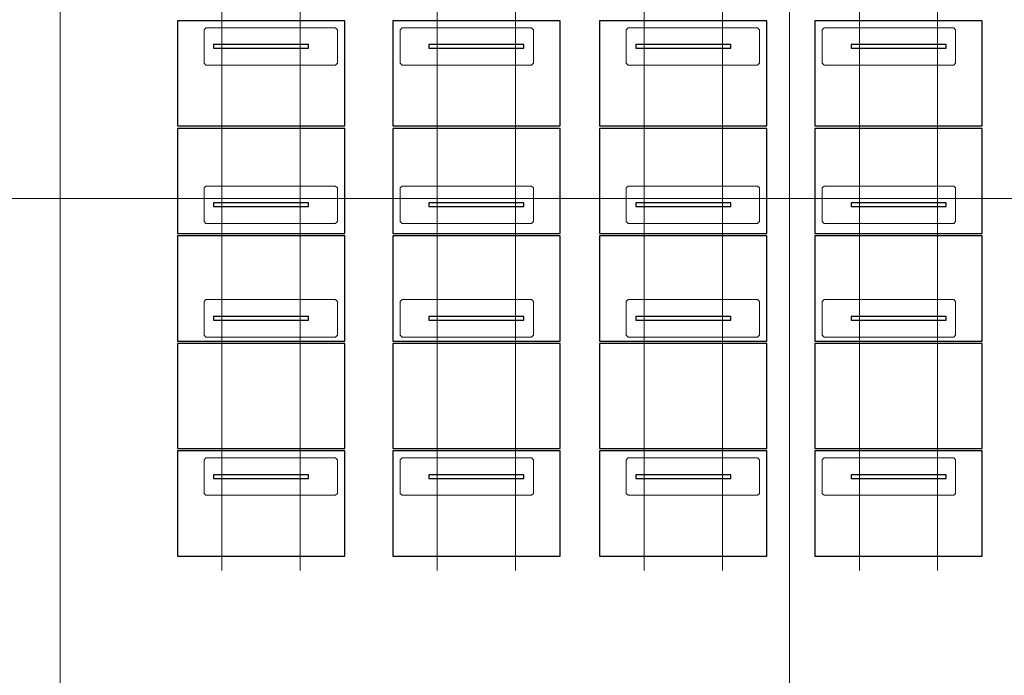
# Model space of a CAD drawing. Extents: x -720 to 300, y 62 to 1112.
# Tile 26 of 60: x -313 to -108, y 450 to 587. Entities that reach past the tile are written whole.
import ezdxf
from ezdxf.lldxf.tags import DXFTag

# ---------------------------------------------------------------- set-up
doc = ezdxf.new("R2010")
doc.units = 0
doc.layers.get('0').update_dxf_attribs({"lineweight": 13})
doc.layers.add('3_Solarbase', color=7, linetype='Continuous', lineweight=25)
doc.layers.add('70 -71 Achsen- 1 Gebäudeachsen', color=7, linetype='STRICHPUNKT2-A06DN9U3MF', lineweight=18)
doc.layers.add('E_ST_Tragsystem', color=7, linetype='Continuous', lineweight=18, true_color=0x006666)
doc.layers.add('Modules', color=7, linetype='Continuous', lineweight=25, true_color=0xffa500)
tags = doc.linetypes.add('STRICHPUNKT2-A06DN9U3MF', pattern=[12.7, 6.35, -3.175, 0, -3.175]).pattern_tags.tags
tags[10:11] = [DXFTag(74, 4), DXFTag(75, 0), DXFTag(340, '0'), DXFTag(46, 0.0), DXFTag(50, 0.0), DXFTag(44, 0.0), DXFTag(45, 0.0)]
tags[8:9] = [DXFTag(74, 4), DXFTag(75, 0), DXFTag(340, '0'), DXFTag(46, 0.0), DXFTag(50, 0.0), DXFTag(44, 0.0), DXFTag(45, 0.0)]
tags[6:7] = [DXFTag(74, 4), DXFTag(75, 0), DXFTag(340, '0'), DXFTag(46, 0.0), DXFTag(50, 0.0), DXFTag(44, 0.0), DXFTag(45, 0.0)]
tags[4:5] = [DXFTag(74, 4), DXFTag(75, 0), DXFTag(340, '0'), DXFTag(46, 0.0), DXFTag(50, 0.0), DXFTag(44, 0.0), DXFTag(45, 0.0)]

# ---------------------------------------------------------------- blocks, each defined once
blk = doc.blocks.new('Referenz-A06DN9U5MF')
at = {"layer": '70 -71 Achsen- 1 Gebäudeachsen', "color": 0, "linetype": 'STRICHPUNKT2-A06DN9U3MF', "ltscale": 0.18}
for p, q in [((-304.85, 1084.85), (-304.85, 85.41)), ((-152.85, 1084.85), (-152.85, 85.41)), ((-682.49, 549.91), (76.46, 549.91))]:
    blk.add_line(p, q, dxfattribs=at)
blk = doc.blocks.new('Blockreferenz-A06DNA2VMF')
at = {"layer": '3_Solarbase', "color": 0}
for p, q in [((-208.19, 581.99), (-227.99, 581.99)), ((-227.99, 581.99), (-227.99, 581.23)), ((-227.99, 581.23), (-208.19, 581.23)), ((-208.19, 581.23), (-208.19, 581.99))]:
    blk.add_line(p, q, dxfattribs=at)
blk = doc.blocks.new('Blockreferenz-A06DNA2ZMF')
at = {"layer": '3_Solarbase', "color": 0}
for p, q in [((-208.19, 548.99), (-227.99, 548.99)), ((-227.99, 548.99), (-227.99, 548.23)), ((-227.99, 548.23), (-208.19, 548.23)), ((-208.19, 548.23), (-208.19, 548.99))]:
    blk.add_line(p, q, dxfattribs=at)
blk = doc.blocks.new('Blockreferenz-A06DNA31MF')
at = {"layer": '3_Solarbase', "color": 0}
for p, q in [((-253.05, 581.99), (-272.85, 581.99)), ((-272.85, 581.99), (-272.85, 581.23)), ((-272.85, 581.23), (-253.05, 581.23)), ((-253.05, 581.23), (-253.05, 581.99))]:
    blk.add_line(p, q, dxfattribs=at)
blk = doc.blocks.new('Blockreferenz-A06DNA3BMF')
at = {"layer": '3_Solarbase', "color": 0}
for p, q in [((-120.23, 581.99), (-140.03, 581.99)), ((-140.03, 581.99), (-140.03, 581.23)), ((-140.03, 581.23), (-120.23, 581.23)), ((-120.23, 581.23), (-120.23, 581.99))]:
    blk.add_line(p, q, dxfattribs=at)
blk = doc.blocks.new('Blockreferenz-A06DNA3DMF')
at = {"layer": '3_Solarbase', "color": 0}
for p, q in [((-208.19, 581.99), (-227.99, 581.99)), ((-227.99, 581.99), (-227.99, 581.23)), ((-227.99, 581.23), (-208.19, 581.23)), ((-208.19, 581.23), (-208.19, 581.99))]:
    blk.add_line(p, q, dxfattribs=at)
blk = doc.blocks.new('Blockreferenz-A06DNA3JMF')
at = {"layer": '3_Solarbase', "color": 0}
for p, q in [((-165.09, 548.99), (-184.89, 548.99)), ((-184.89, 548.99), (-184.89, 548.23)), ((-184.89, 548.23), (-165.09, 548.23)), ((-165.09, 548.23), (-165.09, 548.99))]:
    blk.add_line(p, q, dxfattribs=at)
blk = doc.blocks.new('Blockreferenz-A06DNA3NMF')
at = {"layer": '3_Solarbase', "color": 0}
for p, q in [((-165.09, 581.99), (-184.89, 581.99)), ((-184.89, 581.99), (-184.89, 581.23)), ((-184.89, 581.23), (-165.09, 581.23)), ((-165.09, 581.23), (-165.09, 581.99))]:
    blk.add_line(p, q, dxfattribs=at)
blk = doc.blocks.new('Blockreferenz-A06DNA3TMF')
at = {"layer": '3_Solarbase', "color": 0}
for p, q in [((-165.09, 548.99), (-184.89, 548.99)), ((-184.89, 548.99), (-184.89, 548.23)), ((-184.89, 548.23), (-165.09, 548.23)), ((-165.09, 548.23), (-165.09, 548.99))]:
    blk.add_line(p, q, dxfattribs=at)
blk = doc.blocks.new('Blockreferenz-A06DNA3ZMF')
at = {"layer": '3_Solarbase', "color": 0}
for p, q in [((-120.23, 581.99), (-140.03, 581.99)), ((-140.03, 581.99), (-140.03, 581.23)), ((-140.03, 581.23), (-120.23, 581.23)), ((-120.23, 581.23), (-120.23, 581.99))]:
    blk.add_line(p, q, dxfattribs=at)
blk = doc.blocks.new('Blockreferenz-A06DNA43MF')
at = {"layer": '3_Solarbase', "color": 0}
for p, q in [((-120.23, 548.99), (-140.03, 548.99)), ((-140.03, 548.99), (-140.03, 548.23)), ((-140.03, 548.23), (-120.23, 548.23)), ((-120.23, 548.23), (-120.23, 548.99))]:
    blk.add_line(p, q, dxfattribs=at)
blk = doc.blocks.new('Blockreferenz-A06DNA4HMF')
at = {"color": 96, "lineweight": -2, "true_color": 0x008000}
for p, q in [((-274.85, 552.11), (-274.45, 552.51)), ((-274.85, 545.11), (-274.85, 552.11)), ((-274.45, 552.51), (-247.45, 552.51)), ((-247.45, 552.51), (-247.05, 552.11)), ((-247.05, 552.11), (-247.05, 545.11)), ((-274.45, 544.71), (-274.85, 545.11)), ((-247.45, 544.71), (-274.45, 544.71)), ((-247.05, 545.11), (-247.45, 544.71))]:
    blk.add_line(p, q, dxfattribs=at)
blk = doc.blocks.new('Blockreferenz-A06DNA4NMF')
at = {"layer": 'Modules'}
for p, q in [((-157.56, 564.53), (-192.43, 564.53)), ((-192.43, 564.53), (-192.43, 542.61)), ((-157.56, 542.61), (-157.56, 564.53)), ((-192.43, 542.61), (-157.56, 542.61))]:
    blk.add_line(p, q, dxfattribs=at)
blk = doc.blocks.new('Blockreferenz-A06DNA4PMF')
at = {"layer": 'Modules'}
for p, q in [((-200.66, 564.53), (-235.53, 564.53)), ((-235.53, 564.53), (-235.53, 542.61)), ((-200.66, 542.61), (-200.66, 564.53)), ((-235.53, 542.61), (-200.66, 542.61))]:
    blk.add_line(p, q, dxfattribs=at)
blk = doc.blocks.new('Blockreferenz-A06DNA4RMF')
at = {"layer": 'Modules'}
for p, q in [((-112.7, 564.53), (-147.57, 564.53)), ((-147.57, 564.53), (-147.57, 542.61)), ((-112.7, 542.61), (-112.7, 564.53)), ((-147.57, 542.61), (-112.7, 542.61))]:
    blk.add_line(p, q, dxfattribs=at)
blk = doc.blocks.new('Blockreferenz-A06DNA57MF')
at = {"layer": 'Modules'}
for p, q in [((-245.52, 564.53), (-280.39, 564.53)), ((-280.39, 564.53), (-280.39, 542.61)), ((-245.52, 542.61), (-245.52, 564.53)), ((-280.39, 542.61), (-245.52, 542.61))]:
    blk.add_line(p, q, dxfattribs=at)
blk = doc.blocks.new('Blockreferenz-A06DNA5BMF')
at = {"layer": 'Modules'}
for p, q in [((-245.52, 586.95), (-280.39, 586.95)), ((-280.39, 586.95), (-280.39, 565.03)), ((-245.52, 565.03), (-245.52, 586.95)), ((-280.39, 565.03), (-245.52, 565.03))]:
    blk.add_line(p, q, dxfattribs=at)
blk = doc.blocks.new('Blockreferenz-A06DNA5FMF')
at = {"color": 96, "lineweight": -2, "true_color": 0x008000}
for p, q in [((-274.85, 585.11), (-274.45, 585.51)), ((-274.85, 578.11), (-274.85, 585.11)), ((-274.45, 585.51), (-247.45, 585.51)), ((-247.45, 585.51), (-247.05, 585.11)), ((-247.05, 585.11), (-247.05, 578.11)), ((-274.45, 577.71), (-274.85, 578.11)), ((-247.45, 577.71), (-274.45, 577.71)), ((-247.05, 578.11), (-247.45, 577.71))]:
    blk.add_line(p, q, dxfattribs=at)
blk = doc.blocks.new('Blockreferenz-A06DNA5LMF')
at = {"color": 96, "lineweight": -2, "true_color": 0x008000}
for p, q in [((-233.99, 585.11), (-233.59, 585.51)), ((-233.99, 578.11), (-233.99, 585.11)), ((-233.59, 585.51), (-206.59, 585.51)), ((-206.59, 585.51), (-206.19, 585.11)), ((-206.19, 585.11), (-206.19, 578.11)), ((-233.59, 577.71), (-233.99, 578.11)), ((-206.59, 577.71), (-233.59, 577.71)), ((-206.19, 578.11), (-206.59, 577.71))]:
    blk.add_line(p, q, dxfattribs=at)
blk = doc.blocks.new('Blockreferenz-A06DNA5NMF')
at = {"color": 96, "lineweight": -2, "true_color": 0x008000}
for p, q in [((-233.99, 552.11), (-233.59, 552.51)), ((-233.99, 545.11), (-233.99, 552.11)), ((-233.59, 552.51), (-206.59, 552.51)), ((-206.59, 552.51), (-206.19, 552.11)), ((-206.19, 552.11), (-206.19, 545.11)), ((-233.59, 544.71), (-233.99, 545.11)), ((-206.59, 544.71), (-233.59, 544.71)), ((-206.19, 545.11), (-206.59, 544.71))]:
    blk.add_line(p, q, dxfattribs=at)
blk = doc.blocks.new('Blockreferenz-A06DNA5ZMF')
at = {"color": 96, "lineweight": -2, "true_color": 0x008000}
for p, q in [((-186.89, 552.11), (-186.49, 552.51)), ((-186.89, 545.11), (-186.89, 552.11)), ((-186.49, 552.51), (-159.49, 552.51)), ((-159.49, 552.51), (-159.09, 552.11)), ((-159.09, 552.11), (-159.09, 545.11)), ((-186.49, 544.71), (-186.89, 545.11)), ((-159.49, 544.71), (-186.49, 544.71)), ((-159.09, 545.11), (-159.49, 544.71))]:
    blk.add_line(p, q, dxfattribs=at)
blk = doc.blocks.new('Blockreferenz-A06DNA67MF')
at = {"layer": 'Modules'}
for p, q in [((-200.66, 586.95), (-235.53, 586.95)), ((-235.53, 586.95), (-235.53, 565.03)), ((-200.66, 565.03), (-200.66, 586.95)), ((-235.53, 565.03), (-200.66, 565.03))]:
    blk.add_line(p, q, dxfattribs=at)
blk = doc.blocks.new('Blockreferenz-A06DNA6DMF')
at = {"color": 96, "lineweight": -2, "true_color": 0x008000}
for p, q in [((-146.03, 552.11), (-145.63, 552.51)), ((-146.03, 545.11), (-146.03, 552.11)), ((-145.63, 552.51), (-118.63, 552.51)), ((-118.63, 552.51), (-118.23, 552.11)), ((-118.23, 552.11), (-118.23, 545.11)), ((-145.63, 544.71), (-146.03, 545.11)), ((-118.63, 544.71), (-145.63, 544.71)), ((-118.23, 545.11), (-118.63, 544.71))]:
    blk.add_line(p, q, dxfattribs=at)
blk = doc.blocks.new('Blockreferenz-A06DNA6FMF')
at = {"layer": 'Modules'}
for p, q in [((-157.56, 586.95), (-192.43, 586.95)), ((-192.43, 586.95), (-192.43, 565.03)), ((-157.56, 565.03), (-157.56, 586.95)), ((-192.43, 565.03), (-157.56, 565.03))]:
    blk.add_line(p, q, dxfattribs=at)
blk = doc.blocks.new('Blockreferenz-A06DNA6HMF')
at = {"layer": '3_Solarbase', "color": 0}
for p, q in [((-253.05, 548.99), (-272.85, 548.99)), ((-272.85, 548.99), (-272.85, 548.23)), ((-272.85, 548.23), (-253.05, 548.23)), ((-253.05, 548.23), (-253.05, 548.99))]:
    blk.add_line(p, q, dxfattribs=at)
blk = doc.blocks.new('Blockreferenz-A06DNA6JMF')
at = {"color": 96, "lineweight": -2, "true_color": 0x008000}
for p, q in [((-146.03, 585.11), (-145.63, 585.51)), ((-146.03, 578.11), (-146.03, 585.11)), ((-145.63, 585.51), (-118.63, 585.51)), ((-118.63, 585.51), (-118.23, 585.11)), ((-118.23, 585.11), (-118.23, 578.11)), ((-145.63, 577.71), (-146.03, 578.11)), ((-118.63, 577.71), (-145.63, 577.71)), ((-118.23, 578.11), (-118.63, 577.71))]:
    blk.add_line(p, q, dxfattribs=at)
blk = doc.blocks.new('Blockreferenz-A06DNA6RMF')
at = {"color": 96, "lineweight": -2, "true_color": 0x008000}
for p, q in [((-186.89, 585.11), (-186.49, 585.51)), ((-186.89, 578.11), (-186.89, 585.11)), ((-186.49, 585.51), (-159.49, 585.51)), ((-159.49, 585.51), (-159.09, 585.11)), ((-159.09, 585.11), (-159.09, 578.11)), ((-186.49, 577.71), (-186.89, 578.11)), ((-159.49, 577.71), (-186.49, 577.71)), ((-159.09, 578.11), (-159.49, 577.71))]:
    blk.add_line(p, q, dxfattribs=at)
blk = doc.blocks.new('Blockreferenz-A06DNA6TMF')
at = {"layer": '3_Solarbase', "color": 0}
for p, q in [((-208.19, 548.99), (-227.99, 548.99)), ((-227.99, 548.99), (-227.99, 548.23)), ((-227.99, 548.23), (-208.19, 548.23)), ((-208.19, 548.23), (-208.19, 548.99))]:
    blk.add_line(p, q, dxfattribs=at)
blk = doc.blocks.new('Blockreferenz-A06DNA71MF')
at = {"layer": 'Modules'}
for p, q in [((-112.7, 586.95), (-147.57, 586.95)), ((-147.57, 586.95), (-147.57, 565.03)), ((-112.7, 565.03), (-112.7, 586.95)), ((-147.57, 565.03), (-112.7, 565.03))]:
    blk.add_line(p, q, dxfattribs=at)
blk = doc.blocks.new('Blockreferenz-A06DNA77MF')
at = {"layer": '3_Solarbase', "color": 0}
for p, q in [((-253.05, 548.99), (-272.85, 548.99)), ((-272.85, 548.99), (-272.85, 548.23)), ((-272.85, 548.23), (-253.05, 548.23)), ((-253.05, 548.23), (-253.05, 548.99))]:
    blk.add_line(p, q, dxfattribs=at)
blk = doc.blocks.new('Blockreferenz-A06DNA7BMF')
at = {"layer": '3_Solarbase', "color": 0}
for p, q in [((-253.05, 581.99), (-272.85, 581.99)), ((-272.85, 581.99), (-272.85, 581.23)), ((-272.85, 581.23), (-253.05, 581.23)), ((-253.05, 581.23), (-253.05, 581.99))]:
    blk.add_line(p, q, dxfattribs=at)
blk = doc.blocks.new('Blockreferenz-A06DNA7LMF')
at = {"layer": '3_Solarbase', "color": 0}
for p, q in [((-165.09, 581.99), (-184.89, 581.99)), ((-184.89, 581.99), (-184.89, 581.23)), ((-184.89, 581.23), (-165.09, 581.23)), ((-165.09, 581.23), (-165.09, 581.99))]:
    blk.add_line(p, q, dxfattribs=at)
blk = doc.blocks.new('Blockreferenz-A06DNA7PMF')
at = {"layer": '3_Solarbase', "color": 0}
for p, q in [((-120.23, 548.99), (-140.03, 548.99)), ((-140.03, 548.99), (-140.03, 548.23)), ((-140.03, 548.23), (-120.23, 548.23)), ((-120.23, 548.23), (-120.23, 548.99))]:
    blk.add_line(p, q, dxfattribs=at)
blk = doc.blocks.new('Blockreferenz-A06DNA8ZMF')
at = {"layer": '3_Solarbase', "color": 0}
for p, q in [((-208.19, 492.31), (-227.99, 492.31)), ((-227.99, 492.31), (-227.99, 491.55)), ((-227.99, 491.55), (-208.19, 491.55)), ((-208.19, 491.55), (-208.19, 492.31))]:
    blk.add_line(p, q, dxfattribs=at)
blk = doc.blocks.new('Blockreferenz-A06DNA91MF')
at = {"layer": '3_Solarbase', "color": 0}
for p, q in [((-165.09, 525.31), (-184.89, 525.31)), ((-184.89, 525.31), (-184.89, 524.55)), ((-165.09, 524.55), (-165.09, 525.31)), ((-184.89, 524.55), (-165.09, 524.55))]:
    blk.add_line(p, q, dxfattribs=at)
blk = doc.blocks.new('Blockreferenz-A06DNA93MF')
at = {"layer": '3_Solarbase', "color": 0}
for p, q in [((-253.05, 492.31), (-272.85, 492.31)), ((-272.85, 492.31), (-272.85, 491.55)), ((-272.85, 491.55), (-253.05, 491.55)), ((-253.05, 491.55), (-253.05, 492.31))]:
    blk.add_line(p, q, dxfattribs=at)
blk = doc.blocks.new('Blockreferenz-A06DNA95MF')
at = {"layer": '3_Solarbase', "color": 0}
for p, q in [((-253.05, 525.31), (-272.85, 525.31)), ((-272.85, 525.31), (-272.85, 524.55)), ((-253.05, 524.55), (-253.05, 525.31)), ((-272.85, 524.55), (-253.05, 524.55))]:
    blk.add_line(p, q, dxfattribs=at)
blk = doc.blocks.new('Blockreferenz-A06DNA97MF')
at = {"layer": '3_Solarbase', "color": 0}
for p, q in [((-120.23, 492.31), (-140.03, 492.31)), ((-140.03, 492.31), (-140.03, 491.55)), ((-140.03, 491.55), (-120.23, 491.55)), ((-120.23, 491.55), (-120.23, 492.31))]:
    blk.add_line(p, q, dxfattribs=at)
blk = doc.blocks.new('Blockreferenz-A06DNA99MF')
at = {"layer": '3_Solarbase', "color": 0}
for p, q in [((-208.19, 492.31), (-227.99, 492.31)), ((-227.99, 492.31), (-227.99, 491.55)), ((-227.99, 491.55), (-208.19, 491.55)), ((-208.19, 491.55), (-208.19, 492.31))]:
    blk.add_line(p, q, dxfattribs=at)
blk = doc.blocks.new('Blockreferenz-A06DNA9BMF')
at = {"layer": '3_Solarbase', "color": 0}
for p, q in [((-165.09, 492.31), (-184.89, 492.31)), ((-184.89, 492.31), (-184.89, 491.55)), ((-184.89, 491.55), (-165.09, 491.55)), ((-165.09, 491.55), (-165.09, 492.31))]:
    blk.add_line(p, q, dxfattribs=at)
blk = doc.blocks.new('Blockreferenz-A06DNA9DMF')
at = {"layer": '3_Solarbase', "color": 0}
for p, q in [((-165.09, 525.31), (-184.89, 525.31)), ((-184.89, 525.31), (-184.89, 524.55)), ((-165.09, 524.55), (-165.09, 525.31)), ((-184.89, 524.55), (-165.09, 524.55))]:
    blk.add_line(p, q, dxfattribs=at)
blk = doc.blocks.new('Blockreferenz-A06DNA9FMF')
at = {"layer": '3_Solarbase', "color": 0}
for p, q in [((-120.23, 492.31), (-140.03, 492.31)), ((-140.03, 492.31), (-140.03, 491.55)), ((-140.03, 491.55), (-120.23, 491.55)), ((-120.23, 491.55), (-120.23, 492.31))]:
    blk.add_line(p, q, dxfattribs=at)
blk = doc.blocks.new('Blockreferenz-A06DNA9HMF')
at = {"layer": '3_Solarbase', "color": 0}
for p, q in [((-120.23, 525.31), (-140.03, 525.31)), ((-140.03, 525.31), (-140.03, 524.55)), ((-120.23, 524.55), (-120.23, 525.31)), ((-140.03, 524.55), (-120.23, 524.55))]:
    blk.add_line(p, q, dxfattribs=at)
blk = doc.blocks.new('Blockreferenz-A06DNA9JMF')
at = {"color": 96, "lineweight": -2, "true_color": 0x008000}
for p, q in [((-274.85, 528.43), (-274.45, 528.83)), ((-274.85, 521.43), (-274.85, 528.43)), ((-274.45, 528.83), (-247.45, 528.83)), ((-247.45, 528.83), (-247.05, 528.43)), ((-247.05, 528.43), (-247.05, 521.43)), ((-274.45, 521.03), (-274.85, 521.43)), ((-247.05, 521.43), (-247.45, 521.03)), ((-247.45, 521.03), (-274.45, 521.03))]:
    blk.add_line(p, q, dxfattribs=at)
blk = doc.blocks.new('Blockreferenz-A06DNA9LMF')
at = {"layer": 'Modules'}
for p, q in [((-245.52, 542.11), (-280.39, 542.11)), ((-280.39, 542.11), (-280.39, 520.19)), ((-245.52, 520.19), (-245.52, 542.11)), ((-280.39, 520.19), (-245.52, 520.19))]:
    blk.add_line(p, q, dxfattribs=at)
blk = doc.blocks.new('Blockreferenz-A06DNA9NMF')
at = {"layer": 'Modules'}
for p, q in [((-112.7, 542.11), (-147.57, 542.11)), ((-147.57, 542.11), (-147.57, 520.19)), ((-112.7, 520.19), (-112.7, 542.11)), ((-147.57, 520.19), (-112.7, 520.19))]:
    blk.add_line(p, q, dxfattribs=at)
blk = doc.blocks.new('Blockreferenz-A06DNA9PMF')
at = {"layer": 'Modules'}
for p, q in [((-200.66, 519.69), (-235.53, 519.69)), ((-235.53, 519.69), (-235.53, 497.77)), ((-200.66, 497.77), (-200.66, 519.69)), ((-235.53, 497.77), (-200.66, 497.77))]:
    blk.add_line(p, q, dxfattribs=at)
blk = doc.blocks.new('Blockreferenz-A06DNA9RMF')
at = {"layer": 'Modules'}
for p, q in [((-245.52, 497.27), (-280.39, 497.27)), ((-280.39, 497.27), (-280.39, 475.35)), ((-245.52, 475.35), (-245.52, 497.27)), ((-280.39, 475.35), (-245.52, 475.35))]:
    blk.add_line(p, q, dxfattribs=at)
blk = doc.blocks.new('Blockreferenz-A06DNA9TMF')
at = {"color": 96, "lineweight": -2, "true_color": 0x008000}
for p, q in [((-274.85, 495.43), (-274.45, 495.83)), ((-274.85, 488.43), (-274.85, 495.43)), ((-274.45, 495.83), (-247.45, 495.83)), ((-247.45, 495.83), (-247.05, 495.43)), ((-247.05, 495.43), (-247.05, 488.43)), ((-274.45, 488.03), (-274.85, 488.43)), ((-247.05, 488.43), (-247.45, 488.03)), ((-247.45, 488.03), (-274.45, 488.03))]:
    blk.add_line(p, q, dxfattribs=at)
blk = doc.blocks.new('Blockreferenz-A06DNA9VMF')
at = {"layer": 'Modules'}
for p, q in [((-200.66, 542.11), (-235.53, 542.11)), ((-235.53, 542.11), (-235.53, 520.19)), ((-200.66, 520.19), (-200.66, 542.11)), ((-235.53, 520.19), (-200.66, 520.19))]:
    blk.add_line(p, q, dxfattribs=at)
blk = doc.blocks.new('Blockreferenz-A06DNA9XMF')
at = {"color": 96, "lineweight": -2, "true_color": 0x008000}
for p, q in [((-233.99, 495.43), (-233.59, 495.83)), ((-233.99, 488.43), (-233.99, 495.43)), ((-233.59, 495.83), (-206.59, 495.83)), ((-206.59, 495.83), (-206.19, 495.43)), ((-206.19, 495.43), (-206.19, 488.43)), ((-233.59, 488.03), (-233.99, 488.43)), ((-206.19, 488.43), (-206.59, 488.03)), ((-206.59, 488.03), (-233.59, 488.03))]:
    blk.add_line(p, q, dxfattribs=at)
blk = doc.blocks.new('Blockreferenz-A06DNA9ZMF')
at = {"color": 96, "lineweight": -2, "true_color": 0x008000}
for p, q in [((-233.99, 528.43), (-233.59, 528.83)), ((-233.99, 521.43), (-233.99, 528.43)), ((-233.59, 528.83), (-206.59, 528.83)), ((-206.59, 528.83), (-206.19, 528.43)), ((-206.19, 528.43), (-206.19, 521.43)), ((-233.59, 521.03), (-233.99, 521.43)), ((-206.19, 521.43), (-206.59, 521.03)), ((-206.59, 521.03), (-233.59, 521.03))]:
    blk.add_line(p, q, dxfattribs=at)
blk = doc.blocks.new('Blockreferenz-A06DNAA1MF')
at = {"layer": 'Modules'}
for p, q in [((-245.52, 519.69), (-280.39, 519.69)), ((-280.39, 519.69), (-280.39, 497.77)), ((-245.52, 497.77), (-245.52, 519.69)), ((-280.39, 497.77), (-245.52, 497.77))]:
    blk.add_line(p, q, dxfattribs=at)
blk = doc.blocks.new('Blockreferenz-A06DNAA3MF')
at = {"color": 96, "lineweight": -2, "true_color": 0x008000}
for p, q in [((-186.89, 528.43), (-186.49, 528.83)), ((-186.89, 521.43), (-186.89, 528.43)), ((-186.49, 528.83), (-159.49, 528.83)), ((-159.49, 528.83), (-159.09, 528.43)), ((-159.09, 528.43), (-159.09, 521.43)), ((-186.49, 521.03), (-186.89, 521.43)), ((-159.09, 521.43), (-159.49, 521.03)), ((-159.49, 521.03), (-186.49, 521.03))]:
    blk.add_line(p, q, dxfattribs=at)
blk = doc.blocks.new('Blockreferenz-A06DNAA5MF')
at = {"layer": 'Modules'}
for p, q in [((-200.66, 497.27), (-235.53, 497.27)), ((-235.53, 497.27), (-235.53, 475.35)), ((-200.66, 475.35), (-200.66, 497.27)), ((-235.53, 475.35), (-200.66, 475.35))]:
    blk.add_line(p, q, dxfattribs=at)
blk = doc.blocks.new('Blockreferenz-A06DNAA7MF')
at = {"layer": 'Modules'}
for p, q in [((-157.56, 497.27), (-192.43, 497.27)), ((-192.43, 497.27), (-192.43, 475.35)), ((-157.56, 475.35), (-157.56, 497.27)), ((-192.43, 475.35), (-157.56, 475.35))]:
    blk.add_line(p, q, dxfattribs=at)
blk = doc.blocks.new('Blockreferenz-A06DNAA9MF')
at = {"color": 96, "lineweight": -2, "true_color": 0x008000}
for p, q in [((-146.03, 495.43), (-145.63, 495.83)), ((-146.03, 488.43), (-146.03, 495.43)), ((-145.63, 495.83), (-118.63, 495.83)), ((-118.63, 495.83), (-118.23, 495.43)), ((-118.23, 495.43), (-118.23, 488.43)), ((-145.63, 488.03), (-146.03, 488.43)), ((-118.23, 488.43), (-118.63, 488.03)), ((-118.63, 488.03), (-145.63, 488.03))]:
    blk.add_line(p, q, dxfattribs=at)
blk = doc.blocks.new('Blockreferenz-A06DNAABMF')
at = {"layer": 'Modules'}
for p, q in [((-157.56, 519.69), (-192.43, 519.69)), ((-192.43, 519.69), (-192.43, 497.77)), ((-157.56, 497.77), (-157.56, 519.69)), ((-192.43, 497.77), (-157.56, 497.77))]:
    blk.add_line(p, q, dxfattribs=at)
blk = doc.blocks.new('Blockreferenz-A06DNAADMF')
at = {"color": 96, "lineweight": -2, "true_color": 0x008000}
for p, q in [((-146.03, 528.43), (-145.63, 528.83)), ((-146.03, 521.43), (-146.03, 528.43)), ((-145.63, 528.83), (-118.63, 528.83)), ((-118.63, 528.83), (-118.23, 528.43)), ((-118.23, 528.43), (-118.23, 521.43)), ((-145.63, 521.03), (-146.03, 521.43)), ((-118.23, 521.43), (-118.63, 521.03)), ((-118.63, 521.03), (-145.63, 521.03))]:
    blk.add_line(p, q, dxfattribs=at)
blk = doc.blocks.new('Blockreferenz-A06DNAAFMF')
at = {"layer": 'Modules'}
for p, q in [((-157.56, 542.11), (-192.43, 542.11)), ((-192.43, 542.11), (-192.43, 520.19)), ((-157.56, 520.19), (-157.56, 542.11)), ((-192.43, 520.19), (-157.56, 520.19))]:
    blk.add_line(p, q, dxfattribs=at)
blk = doc.blocks.new('Blockreferenz-A06DNAAHMF')
at = {"color": 96, "lineweight": -2, "true_color": 0x008000}
for p, q in [((-186.89, 495.43), (-186.49, 495.83)), ((-186.89, 488.43), (-186.89, 495.43)), ((-186.49, 495.83), (-159.49, 495.83)), ((-159.49, 495.83), (-159.09, 495.43)), ((-159.09, 495.43), (-159.09, 488.43)), ((-186.49, 488.03), (-186.89, 488.43)), ((-159.09, 488.43), (-159.49, 488.03)), ((-159.49, 488.03), (-186.49, 488.03))]:
    blk.add_line(p, q, dxfattribs=at)
blk = doc.blocks.new('Blockreferenz-A06DNAAJMF')
at = {"layer": '3_Solarbase', "color": 0}
for p, q in [((-208.19, 525.31), (-227.99, 525.31)), ((-227.99, 525.31), (-227.99, 524.55)), ((-208.19, 524.55), (-208.19, 525.31)), ((-227.99, 524.55), (-208.19, 524.55))]:
    blk.add_line(p, q, dxfattribs=at)
blk = doc.blocks.new('Blockreferenz-A06DNAALMF')
at = {"layer": 'Modules'}
for p, q in [((-112.7, 497.27), (-147.57, 497.27)), ((-147.57, 497.27), (-147.57, 475.35)), ((-112.7, 475.35), (-112.7, 497.27)), ((-147.57, 475.35), (-112.7, 475.35))]:
    blk.add_line(p, q, dxfattribs=at)
blk = doc.blocks.new('Blockreferenz-A06DNAANMF')
at = {"layer": 'Modules'}
for p, q in [((-112.7, 519.69), (-147.57, 519.69)), ((-147.57, 519.69), (-147.57, 497.77)), ((-112.7, 497.77), (-112.7, 519.69)), ((-147.57, 497.77), (-112.7, 497.77))]:
    blk.add_line(p, q, dxfattribs=at)
blk = doc.blocks.new('Blockreferenz-A06DNAAPMF')
at = {"layer": '3_Solarbase', "color": 0}
for p, q in [((-253.05, 492.31), (-272.85, 492.31)), ((-272.85, 492.31), (-272.85, 491.55)), ((-272.85, 491.55), (-253.05, 491.55)), ((-253.05, 491.55), (-253.05, 492.31))]:
    blk.add_line(p, q, dxfattribs=at)
blk = doc.blocks.new('Blockreferenz-A06DNAARMF')
at = {"layer": '3_Solarbase', "color": 0}
for p, q in [((-253.05, 525.31), (-272.85, 525.31)), ((-272.85, 525.31), (-272.85, 524.55)), ((-253.05, 524.55), (-253.05, 525.31)), ((-272.85, 524.55), (-253.05, 524.55))]:
    blk.add_line(p, q, dxfattribs=at)
blk = doc.blocks.new('Blockreferenz-A06DNAATMF')
at = {"layer": '3_Solarbase', "color": 0}
for p, q in [((-120.23, 525.31), (-140.03, 525.31)), ((-140.03, 525.31), (-140.03, 524.55)), ((-120.23, 524.55), (-120.23, 525.31)), ((-140.03, 524.55), (-120.23, 524.55))]:
    blk.add_line(p, q, dxfattribs=at)
blk = doc.blocks.new('Blockreferenz-A06DNAAVMF')
at = {"layer": '3_Solarbase', "color": 0}
for p, q in [((-165.09, 492.31), (-184.89, 492.31)), ((-184.89, 492.31), (-184.89, 491.55)), ((-184.89, 491.55), (-165.09, 491.55)), ((-165.09, 491.55), (-165.09, 492.31))]:
    blk.add_line(p, q, dxfattribs=at)
blk = doc.blocks.new('Blockreferenz-A06DNAAXMF')
at = {"layer": '3_Solarbase', "color": 0}
for p, q in [((-208.19, 525.31), (-227.99, 525.31)), ((-227.99, 525.31), (-227.99, 524.55)), ((-208.19, 524.55), (-208.19, 525.31)), ((-227.99, 524.55), (-208.19, 524.55))]:
    blk.add_line(p, q, dxfattribs=at)

msp = doc.modelspace()

# ---------------------------------------------------------------- linework, layer by layer
at = {"layer": 'E_ST_Tragsystem', "color": 1, "ltscale": 0.18, "true_color": 0xff0000}
for p, q in [((-271.11, 540.61), (-271.11, 636.61)), ((-254.8, 540.61), (-254.8, 636.61)), ((-226.25, 540.61), (-226.25, 636.61)), ((-209.94, 540.61), (-209.94, 636.61)), ((-183.15, 540.61), (-183.15, 636.61)), ((-166.84, 540.61), (-166.84, 636.61)), ((-138.29, 540.61), (-138.29, 636.61)), ((-121.98, 540.61), (-121.98, 636.61)), ((-271.11, 472.33), (-271.11, 568.33)), ((-254.8, 472.33), (-254.8, 568.33)), ((-226.25, 472.33), (-226.25, 568.33)), ((-209.94, 472.33), (-209.94, 568.33)), ((-183.15, 472.33), (-183.15, 568.33)), ((-166.84, 472.33), (-166.84, 568.33)), ((-138.29, 472.33), (-138.29, 568.33)), ((-121.98, 472.33), (-121.98, 568.33))]:
    msp.add_line(p, q, dxfattribs=at)

# ---------------------------------------------------------------- block references
at = {"color": 8, "lineweight": 13, "ltscale": 0.13, "true_color": 0x808080}
msp.add_blockref('Referenz-A06DN9U5MF', (0, 0), dxfattribs=at)
at = {"layer": 'E_ST_Tragsystem', "color": 7, "ltscale": 0.18, "true_color": 0xffffff}
for name in ['Blockreferenz-A06DNA5BMF', 'Blockreferenz-A06DNA67MF', 'Blockreferenz-A06DNA6FMF', 'Blockreferenz-A06DNA71MF', 'Blockreferenz-A06DNA57MF', 'Blockreferenz-A06DNA4PMF', 'Blockreferenz-A06DNA4NMF', 'Blockreferenz-A06DNA4RMF', 'Blockreferenz-A06DNA9LMF', 'Blockreferenz-A06DNA9VMF', 'Blockreferenz-A06DNAAFMF', 'Blockreferenz-A06DNA9NMF', 'Blockreferenz-A06DNAA1MF', 'Blockreferenz-A06DNA9PMF', 'Blockreferenz-A06DNAABMF', 'Blockreferenz-A06DNAANMF', 'Blockreferenz-A06DNA9RMF', 'Blockreferenz-A06DNAA5MF', 'Blockreferenz-A06DNAA7MF', 'Blockreferenz-A06DNAALMF']:
    msp.add_blockref(name, (0, 0), dxfattribs=at)
at = {"layer": 'E_ST_Tragsystem', "color": 0, "ltscale": 0.18}
for name in ['Blockreferenz-A06DNA5FMF', 'Blockreferenz-A06DNA5LMF', 'Blockreferenz-A06DNA6RMF', 'Blockreferenz-A06DNA6JMF', 'Blockreferenz-A06DNA4HMF', 'Blockreferenz-A06DNA5NMF', 'Blockreferenz-A06DNA5ZMF', 'Blockreferenz-A06DNA6DMF', 'Blockreferenz-A06DNA9JMF', 'Blockreferenz-A06DNA9ZMF', 'Blockreferenz-A06DNAA3MF', 'Blockreferenz-A06DNAADMF', 'Blockreferenz-A06DNA9TMF', 'Blockreferenz-A06DNA9XMF', 'Blockreferenz-A06DNAAHMF', 'Blockreferenz-A06DNAA9MF']:
    msp.add_blockref(name, (0, 0), dxfattribs=at)
at = {"layer": 'E_ST_Tragsystem', "color": 5, "ltscale": 0.18, "true_color": 0x0000ff}
for name in ['Blockreferenz-A06DNA31MF', 'Blockreferenz-A06DNA7BMF', 'Blockreferenz-A06DNA2VMF', 'Blockreferenz-A06DNA3DMF', 'Blockreferenz-A06DNA3NMF', 'Blockreferenz-A06DNA7LMF', 'Blockreferenz-A06DNA3BMF', 'Blockreferenz-A06DNA3ZMF', 'Blockreferenz-A06DNA6HMF', 'Blockreferenz-A06DNA77MF', 'Blockreferenz-A06DNA2ZMF', 'Blockreferenz-A06DNA6TMF', 'Blockreferenz-A06DNA3JMF', 'Blockreferenz-A06DNA3TMF', 'Blockreferenz-A06DNA43MF', 'Blockreferenz-A06DNA7PMF', 'Blockreferenz-A06DNA95MF', 'Blockreferenz-A06DNAARMF', 'Blockreferenz-A06DNAAJMF', 'Blockreferenz-A06DNAAXMF', 'Blockreferenz-A06DNA91MF', 'Blockreferenz-A06DNA9DMF', 'Blockreferenz-A06DNA9HMF', 'Blockreferenz-A06DNAATMF', 'Blockreferenz-A06DNA93MF', 'Blockreferenz-A06DNAAPMF', 'Blockreferenz-A06DNA8ZMF', 'Blockreferenz-A06DNA99MF', 'Blockreferenz-A06DNA9BMF', 'Blockreferenz-A06DNAAVMF', 'Blockreferenz-A06DNA97MF', 'Blockreferenz-A06DNA9FMF']:
    msp.add_blockref(name, (0, 0), dxfattribs=at)

doc.saveas('drawing.dxf')
